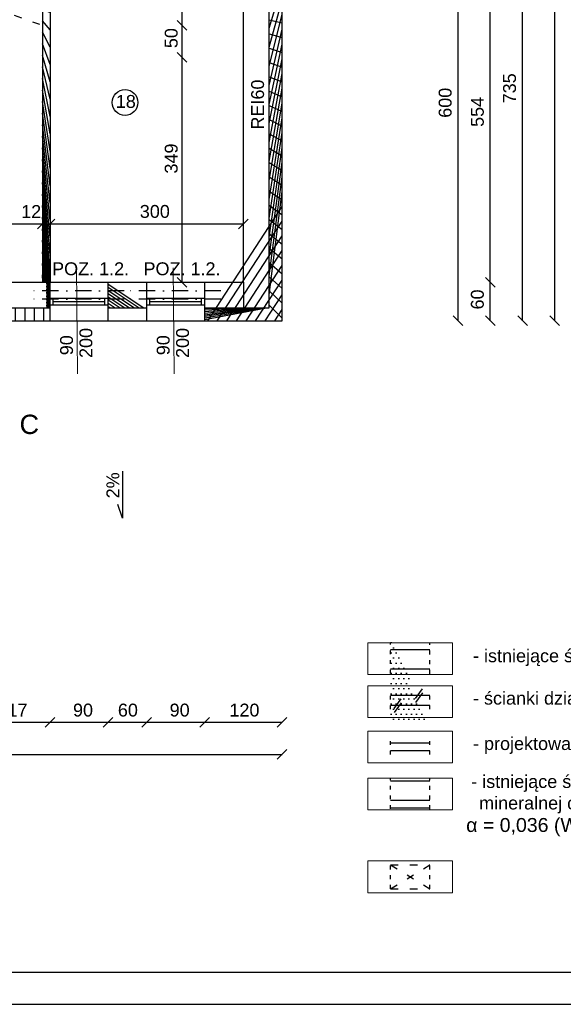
# Model space of a CAD drawing. Header units: millimetres. Extents: x 6528 to 149658, y 3342 to 12852.
# Tile 62 of 122: x 70802 to 71646, y 5984 to 7513. Entities that reach past the tile are written whole.
import ezdxf

# ---------------------------------------------------------------- set-up
doc = ezdxf.new("R2010")
doc.units = ezdxf.units.MM
doc.linetypes.add('ACAD_ISO03W100', pattern=[30, 12, -18])
doc.linetypes.add('DASHDOTX2', pattern=[50.8, 25.4, -12.7, 0, -12.7])
doc.layers.add('OZNACZENIA opisy', color=18, linetype='Continuous', lineweight=0)
doc.styles.get("Standard").update_dxf_attribs({"font": 'arial.ttf'})
doc.dimstyles.new('ISO-25', dxfattribs={"dimtxt": 2.5, "dimasz": 2.5, "dimexe": 1.25, "dimexo": 0.625, "dimtad": 1, "dimtxsty": 'Standard', "dimcen": 2.5, "dimadec": 0, "dimazin": 0, "dimtfac": 1, "dimtmove": 0, "dimatfit": 3, "dimfxl": 1, "dimarcsym": 0})
pattern_1 = [(45, (-1177794257.981769, -935731374.6151185), (-11.22532015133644, 11.22532015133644), []), (135, (-1177794257.981769, -935731374.6151185), (-11.22532015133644, -11.22532015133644), [])]

# ---------------------------------------------------------------- blocks, each defined once
blk = doc.blocks.new('_Oblique')
at = {"color": 0, "linetype": 'ByBlock', "lineweight": -2}
blk.add_line((-0.5, -0.5), (0.5, 0.5), dxfattribs=at)
blk = doc.blocks.new('*D2207')
at = {"color": 0, "lineweight": -2, "transparency": 16777216}
blk.add_line((69325.06000464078, 6372.43297327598), (71209.06000440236, 6372.43297327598), dxfattribs=at)
at = {"layer": 'Defpoints', "color": 0, "transparency": 16777216}
for p in [(69325.06000464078, 7045.67060507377), (71209.06000440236, 7045.67060507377), (71209.06000440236, 6372.43297327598)]:
    blk.add_point(p, dxfattribs=at)
at = {"color": 0, "lineweight": -2, "transparency": 16777216, "xscale": 15, "yscale": 15, "zscale": 15, "rotation": 180}
blk.add_blockref('_Oblique', (69325.06000464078, 6372.43297327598), dxfattribs=at)
at = {"color": 0, "lineweight": -2, "transparency": 16777216, "xscale": 15, "yscale": 15, "zscale": 15}
blk.add_blockref('_Oblique', (71209.06000440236, 6372.43297327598), dxfattribs=at)
at = {"color": 0, "transparency": 16777216, "insert": (70279.28217189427, 6391.106766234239), "char_height": 20, "attachment_point": 5}
blk.add_mtext('1884', dxfattribs=at)
blk = doc.blocks.new('*D2234')
at = {"color": 0, "lineweight": -2, "transparency": 16777216}
blk.add_line((71532.2925047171, 7105.670604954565), (71532.2925047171, 7659.67060733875), dxfattribs=at)
at = {"layer": 'Defpoints', "color": 0, "transparency": 16777216}
for p in [(71149.06000440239, 7659.67060733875), (71532.2925047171, 7659.67060733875), (71149.06001274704, 7105.670604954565)]:
    blk.add_point(p, dxfattribs=at)
at = {"color": 0, "lineweight": -2, "transparency": 16777216, "xscale": 15, "yscale": 15, "zscale": 15}
for p, rotation in [((71532.2925047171, 7659.67060733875), 90), ((71532.2925047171, 7105.670604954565), 270)]:
    blk.add_blockref('_Oblique', p, dxfattribs=dict(at, rotation=rotation))
at = {"color": 0, "transparency": 16777216, "insert": (71512.30248921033, 7370.033524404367), "char_height": 20, "attachment_point": 5, "rotation": 90}
blk.add_mtext('554', dxfattribs=at)
blk = doc.blocks.new('*D2235')
at = {"color": 0, "lineweight": -2, "transparency": 16777216}
blk.add_line((71532.29250662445, 7045.670604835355), (71532.29250662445, 7105.67060733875), dxfattribs=at)
at = {"layer": 'Defpoints', "color": 0, "transparency": 16777216}
for p in [(71149.06001370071, 7105.67060733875), (71532.29250662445, 7105.67060733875), (71209.06000440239, 7045.670604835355)]:
    blk.add_point(p, dxfattribs=at)
at = {"color": 0, "lineweight": -2, "transparency": 16777216, "xscale": 15, "yscale": 15, "zscale": 15}
for p, rotation in [((71532.29250662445, 7105.67060733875), 90), ((71532.29250662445, 7045.670604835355), 270)]:
    blk.add_blockref('_Oblique', p, dxfattribs=dict(at, rotation=rotation))
at = {"color": 0, "transparency": 16777216, "insert": (71512.30249111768, 7078.83874000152), "char_height": 20, "attachment_point": 5, "rotation": 90}
blk.add_mtext('60', dxfattribs=at)
blk = doc.blocks.new('*D2236')
at = {"color": 0, "lineweight": -2, "transparency": 16777216}
blk.add_line((71582.2924970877, 7045.670604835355), (71582.2924970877, 7780.670604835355), dxfattribs=at)
at = {"layer": 'Defpoints', "color": 0, "transparency": 16777216}
for p in [(71224.06000392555, 7780.670604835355), (71582.2924970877, 7780.670604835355), (71358.88099830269, 7045.670604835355)]:
    blk.add_point(p, dxfattribs=at)
at = {"color": 0, "lineweight": -2, "transparency": 16777216, "xscale": 15, "yscale": 15, "zscale": 15}
for p, rotation in [((71582.2924970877, 7780.670604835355), 90), ((71582.2924970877, 7045.670604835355), 270)]:
    blk.add_blockref('_Oblique', p, dxfattribs=dict(at, rotation=rotation))
at = {"color": 0, "transparency": 16777216, "insert": (71562.30248682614, 7406.663269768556), "char_height": 20, "attachment_point": 5, "rotation": 90}
blk.add_mtext('735', dxfattribs=at)
blk = doc.blocks.new('*D2342')
at = {"color": 0, "lineweight": -2, "transparency": 16777216}
blk.add_line((71053.83488981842, 7504.670604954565), (71053.83488981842, 7659.670601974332), dxfattribs=at)
at = {"layer": 'Defpoints', "color": 0, "transparency": 16777216}
for p in [(70966.0600046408, 7659.670601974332), (71053.83488981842, 7659.670601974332), (70837.0600046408, 7504.670604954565)]:
    blk.add_point(p, dxfattribs=at)
at = {"color": 0, "lineweight": -2, "transparency": 16777216, "xscale": 15, "yscale": 15, "zscale": 15}
for p, rotation in [((71053.83488981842, 7659.670601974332), 90), ((71053.83488981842, 7504.670604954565), 270)]:
    blk.add_blockref('_Oblique', p, dxfattribs=dict(at, rotation=rotation))
at = {"color": 0, "transparency": 16777216, "insert": (71037.13906972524, 7590.049369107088), "char_height": 20, "attachment_point": 5, "rotation": 90}
blk.add_mtext('155', dxfattribs=at)
blk = doc.blocks.new('*D2343')
at = {"color": 0, "lineweight": -2, "transparency": 16777216}
blk.add_line((71053.8348922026, 7454.670604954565), (71053.8348922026, 7504.670604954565), dxfattribs=at)
at = {"layer": 'Defpoints', "color": 0, "transparency": 16777216}
for p in [(70837.0600046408, 7504.670604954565), (71053.8348922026, 7504.670604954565), (70837.0600046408, 7454.670604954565)]:
    blk.add_point(p, dxfattribs=at)
at = {"color": 0, "lineweight": -2, "transparency": 16777216, "xscale": 15, "yscale": 15, "zscale": 15}
for p, rotation in [((71053.8348922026, 7504.670604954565), 90), ((71053.8348922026, 7454.670604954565), 270)]:
    blk.add_blockref('_Oblique', p, dxfattribs=dict(at, rotation=rotation))
at = {"color": 0, "transparency": 16777216, "insert": (71037.13906972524, 7484.58517778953), "char_height": 20, "attachment_point": 5, "rotation": 90}
blk.add_mtext('50', dxfattribs=at)
blk = doc.blocks.new('*D2344')
at = {"color": 0, "lineweight": -2, "transparency": 16777216}
blk.add_line((71053.83489410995, 7105.670604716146), (71053.83489410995, 7454.670604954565), dxfattribs=at)
at = {"layer": 'Defpoints', "color": 0, "transparency": 16777216}
for p in [(70837.0600046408, 7454.670604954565), (71053.83489410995, 7454.670604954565), (70837.0600046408, 7105.670604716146)]:
    blk.add_point(p, dxfattribs=at)
at = {"color": 0, "lineweight": -2, "transparency": 16777216, "xscale": 15, "yscale": 15, "zscale": 15}
for p, rotation in [((71053.83489410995, 7454.670604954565), 90), ((71053.83489410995, 7105.670604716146), 270)]:
    blk.add_blockref('_Oblique', p, dxfattribs=dict(at, rotation=rotation))
at = {"color": 0, "transparency": 16777216, "insert": (71037.13906972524, 7297.62956095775), "char_height": 20, "attachment_point": 5, "rotation": 90}
blk.add_mtext('349', dxfattribs=at)
blk = doc.blocks.new('*D2387')
at = {"color": 0, "lineweight": -2, "transparency": 16777216}
blk.add_line((70469.06001417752, 7196.245448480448), (70837.06000464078, 7196.245448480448), dxfattribs=at)
at = {"layer": 'Defpoints', "color": 0, "transparency": 16777216}
for p in [(70469.06001417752, 7285.670606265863), (70837.06000464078, 7285.670604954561), (70837.06000464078, 7196.245448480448)]:
    blk.add_point(p, dxfattribs=at)
at = {"color": 0, "lineweight": -2, "transparency": 16777216, "xscale": 15, "yscale": 15, "zscale": 15, "rotation": 180}
blk.add_blockref('_Oblique', (70469.06001417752, 7196.245448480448), dxfattribs=at)
at = {"color": 0, "lineweight": -2, "transparency": 16777216, "xscale": 15, "yscale": 15, "zscale": 15}
blk.add_blockref('_Oblique', (70837.06000464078, 7196.245448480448), dxfattribs=at)
at = {"color": 0, "transparency": 16777216, "insert": (70620.25186245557, 7215.389231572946), "char_height": 20, "attachment_point": 5}
blk.add_mtext('368', dxfattribs=at)
blk = doc.blocks.new('*D2388')
at = {"color": 0, "lineweight": -2, "transparency": 16777216}
blk.add_line((70837.06000607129, 7196.245449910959), (70849.06000464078, 7196.245449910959), dxfattribs=at)
at = {"layer": 'Defpoints', "color": 0, "transparency": 16777216}
for p in [(70849.06000464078, 7322.670604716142), (70837.06000607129, 7285.670607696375), (70849.06000464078, 7196.245449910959)]:
    blk.add_point(p, dxfattribs=at)
at = {"color": 0, "lineweight": -2, "transparency": 16777216, "xscale": 15, "yscale": 15, "zscale": 15, "rotation": 180}
blk.add_blockref('_Oblique', (70837.06000607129, 7196.245449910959), dxfattribs=at)
at = {"color": 0, "lineweight": -2, "transparency": 16777216, "xscale": 15, "yscale": 15, "zscale": 15}
blk.add_blockref('_Oblique', (70849.06000464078, 7196.245449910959), dxfattribs=at)
at = {"color": 0, "transparency": 16777216, "insert": (70819.68114464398, 7215.389233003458), "char_height": 20, "attachment_point": 5}
blk.add_mtext('12', dxfattribs=at)
blk = doc.blocks.new('*D2389')
at = {"color": 0, "lineweight": -2, "transparency": 16777216}
blk.add_line((70849.06000607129, 7196.24545134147), (71149.06000440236, 7196.24545134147), dxfattribs=at)
at = {"layer": 'Defpoints', "color": 0, "transparency": 16777216}
for p in [(71149.06000440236, 7322.670606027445), (70849.06000607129, 7285.670609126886), (71149.06000440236, 7196.24545134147)]:
    blk.add_point(p, dxfattribs=at)
at = {"color": 0, "lineweight": -2, "transparency": 16777216, "xscale": 15, "yscale": 15, "zscale": 15, "rotation": 180}
blk.add_blockref('_Oblique', (70849.06000607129, 7196.24545134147), dxfattribs=at)
at = {"color": 0, "lineweight": -2, "transparency": 16777216, "xscale": 15, "yscale": 15, "zscale": 15}
blk.add_blockref('_Oblique', (71149.06000440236, 7196.24545134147), dxfattribs=at)
at = {"color": 0, "transparency": 16777216, "insert": (71011.5889412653, 7215.389234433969), "char_height": 20, "attachment_point": 5}
blk.add_mtext('300', dxfattribs=at)
blk = doc.blocks.new('*D2402')
at = {"color": 0, "lineweight": -2, "transparency": 16777216}
blk.add_line((70732.06000464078, 6422.43297327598), (70849.06000464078, 6422.43297327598), dxfattribs=at)
at = {"layer": 'Defpoints', "color": 0, "transparency": 16777216}
for p in [(70732.06000464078, 7045.670604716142), (70849.06000464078, 7045.670607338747), (70849.06000464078, 6422.43297327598)]:
    blk.add_point(p, dxfattribs=at)
at = {"color": 0, "lineweight": -2, "transparency": 16777216, "xscale": 15, "yscale": 15, "zscale": 15, "rotation": 180}
blk.add_blockref('_Oblique', (70732.06000464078, 6422.43297327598), dxfattribs=at)
at = {"color": 0, "lineweight": -2, "transparency": 16777216, "xscale": 15, "yscale": 15, "zscale": 15}
blk.add_blockref('_Oblique', (70849.06000464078, 6422.43297327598), dxfattribs=at)
at = {"color": 0, "transparency": 16777216, "insert": (70790.56956355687, 6441.106766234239), "char_height": 20, "attachment_point": 5}
blk.add_mtext('117', dxfattribs=at)
blk = doc.blocks.new('*D2403')
at = {"color": 0, "lineweight": -2, "transparency": 16777216}
blk.add_line((70849.06000464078, 6422.43297327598), (70939.06000416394, 6422.43297327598), dxfattribs=at)
at = {"layer": 'Defpoints', "color": 0, "transparency": 16777216}
for p in [(70849.06000464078, 7045.670607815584), (70939.06000416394, 7045.670604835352), (70939.06000416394, 6422.43297327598)]:
    blk.add_point(p, dxfattribs=at)
at = {"color": 0, "lineweight": -2, "transparency": 16777216, "xscale": 15, "yscale": 15, "zscale": 15, "rotation": 180}
blk.add_blockref('_Oblique', (70849.06000464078, 6422.43297327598), dxfattribs=at)
at = {"color": 0, "lineweight": -2, "transparency": 16777216, "xscale": 15, "yscale": 15, "zscale": 15}
blk.add_blockref('_Oblique', (70939.06000416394, 6422.43297327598), dxfattribs=at)
at = {"color": 0, "transparency": 16777216, "insert": (70900.13139431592, 6441.106766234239), "char_height": 20, "attachment_point": 5}
blk.add_mtext('90', dxfattribs=at)
blk = doc.blocks.new('*D2404')
at = {"color": 0, "lineweight": -2, "transparency": 16777216}
blk.add_line((70939.06000416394, 6422.43297327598), (70999.0600048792, 6422.43297327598), dxfattribs=at)
at = {"layer": 'Defpoints', "color": 0, "transparency": 16777216}
for p in [(70939.06000416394, 7045.670604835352), (70999.0600048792, 7045.670604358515), (70999.0600048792, 6422.43297327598)]:
    blk.add_point(p, dxfattribs=at)
at = {"color": 0, "lineweight": -2, "transparency": 16777216, "xscale": 15, "yscale": 15, "zscale": 15, "rotation": 180}
blk.add_blockref('_Oblique', (70939.06000416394, 6422.43297327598), dxfattribs=at)
at = {"color": 0, "lineweight": -2, "transparency": 16777216, "xscale": 15, "yscale": 15, "zscale": 15}
blk.add_blockref('_Oblique', (70999.0600048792, 6422.43297327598), dxfattribs=at)
at = {"color": 0, "transparency": 16777216, "insert": (70969.79127113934, 6441.106766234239), "char_height": 20, "attachment_point": 5}
blk.add_mtext('60', dxfattribs=at)
blk = doc.blocks.new('*D2405')
at = {"color": 0, "lineweight": -2, "transparency": 16777216}
blk.add_line((70999.0600048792, 6422.43297327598), (71089.06000464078, 6422.43297327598), dxfattribs=at)
at = {"layer": 'Defpoints', "color": 0, "transparency": 16777216}
for p in [(70999.0600048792, 7045.670604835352), (71089.06000464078, 7045.67060507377), (71089.06000464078, 6422.43297327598)]:
    blk.add_point(p, dxfattribs=at)
at = {"color": 0, "lineweight": -2, "transparency": 16777216, "xscale": 15, "yscale": 15, "zscale": 15, "rotation": 180}
blk.add_blockref('_Oblique', (70999.0600048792, 6422.43297327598), dxfattribs=at)
at = {"color": 0, "lineweight": -2, "transparency": 16777216, "xscale": 15, "yscale": 15, "zscale": 15}
blk.add_blockref('_Oblique', (71089.06000464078, 6422.43297327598), dxfattribs=at)
at = {"color": 0, "transparency": 16777216, "insert": (71050.13139455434, 6441.106766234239), "char_height": 20, "attachment_point": 5}
blk.add_mtext('90', dxfattribs=at)
blk = doc.blocks.new('*D2406')
at = {"color": 0, "lineweight": -2, "transparency": 16777216}
blk.add_line((71089.06000464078, 6422.43297327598), (71209.06000440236, 6422.43297327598), dxfattribs=at)
at = {"layer": 'Defpoints', "color": 0, "transparency": 16777216}
for p in [(71089.06000464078, 7045.67060507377), (71209.06000440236, 7045.670604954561), (71209.06000440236, 6422.43297327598)]:
    blk.add_point(p, dxfattribs=at)
at = {"color": 0, "lineweight": -2, "transparency": 16777216, "xscale": 15, "yscale": 15, "zscale": 15, "rotation": 180}
blk.add_blockref('_Oblique', (71089.06000464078, 6422.43297327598), dxfattribs=at)
at = {"color": 0, "lineweight": -2, "transparency": 16777216, "xscale": 15, "yscale": 15, "zscale": 15}
blk.add_blockref('_Oblique', (71209.06000440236, 6422.43297327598), dxfattribs=at)
at = {"color": 0, "transparency": 16777216, "insert": (71150.70154373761, 6441.106766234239), "char_height": 20, "attachment_point": 5}
blk.add_mtext('120', dxfattribs=at)
blk = doc.blocks.new('*D2407')
at = {"color": 0, "lineweight": -2, "transparency": 16777216}
blk.add_line((71632.2924970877, 7045.670604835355), (71632.2924970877, 8605.670604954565), dxfattribs=at)
at = {"layer": 'Defpoints', "color": 0, "transparency": 16777216}
for p in [(71199.06000487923, 8605.670604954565), (71632.2924970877, 8605.670604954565), (71358.88099830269, 7045.670604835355)]:
    blk.add_point(p, dxfattribs=at)
at = {"color": 0, "lineweight": -2, "transparency": 16777216, "xscale": 15, "yscale": 15, "zscale": 15}
for p, rotation in [((71632.2924970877, 8605.670604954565), 90), ((71632.2924970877, 7045.670604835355), 270)]:
    blk.add_blockref('_Oblique', p, dxfattribs=dict(at, rotation=rotation))
at = {"color": 0, "transparency": 16777216, "insert": (71612.30248682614, 7822.174216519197), "char_height": 20, "attachment_point": 5, "rotation": 90}
blk.add_mtext('1560', dxfattribs=at)
blk = doc.blocks.new('*D2535')
at = {"color": 0, "lineweight": -2, "transparency": 16777216}
blk.add_line((71482.29250614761, 7045.670604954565), (71482.29250614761, 7649.670604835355), dxfattribs=at)
at = {"layer": 'Defpoints', "color": 0, "transparency": 16777216}
for p in [(71224.06000392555, 7649.670604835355), (71482.29250614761, 7649.670604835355), (71358.88099830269, 7045.670604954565)]:
    blk.add_point(p, dxfattribs=at)
at = {"color": 0, "lineweight": -2, "transparency": 16777216, "xscale": 15, "yscale": 15, "zscale": 15}
for p, rotation in [((71482.29250614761, 7649.670604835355), 90), ((71482.29250614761, 7045.670604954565), 270)]:
    blk.add_blockref('_Oblique', p, dxfattribs=dict(at, rotation=rotation))
at = {"color": 0, "transparency": 16777216, "insert": (71462.30248921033, 7384.212327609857), "char_height": 20, "attachment_point": 5, "rotation": 90}
blk.add_mtext('600', dxfattribs=at)

msp = doc.modelspace()

# ---------------------------------------------------------------- hatches: boundary and pattern name
h = msp.add_hatch()
h.set_pattern_fill('ANSI37', color=256, scale=5)
h.set_pattern_definition(pattern_1)
h.paths.add_polyline_path([(69525.06000440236, 8605.670604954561), (69360.06000440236, 8605.670604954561), (69360.06000440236, 8668.670604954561), (69340.06000440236, 8668.670604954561), (69340.06000440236, 8585.670604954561), (69345.06000440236, 8585.670604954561), (69525.06000440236, 8585.67060507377)])
h.paths.add_polyline_path([(71199.06000440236, 8605.670604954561), (71013.06000440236, 8605.670604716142), (71013.06000440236, 8585.670604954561), (71179.06000440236, 8585.670604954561), (71189.06000440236, 8002.670604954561), (71189.06000440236, 7997.670604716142), (71189.06000440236, 7870.670604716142), (71209.06000440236, 7870.670604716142), (71209.06000440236, 7870.670604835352), (71209.06000440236, 8002.670604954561)])
h.paths.add_polyline_path([(71209.06000440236, 7784.670604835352), (71209.06000392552, 7780.670604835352), (71189.06000440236, 7780.670604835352), (71189.06000440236, 7065.670604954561), (71149.06000440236, 7065.670604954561), (71089.06000464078, 7065.67060507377), (71089.06000464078, 7045.670604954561), (71209.06000440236, 7045.670604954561)])
h = msp.add_hatch()
h.set_pattern_fill('ANSI31', color=256, scale=5)
h.set_pattern_definition([(45, (-1177794277.981769, -935731374.6151185), (-11.22532015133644, 11.22532015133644), [])])
h.paths.add_polyline_path([(70849.06000464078, 7539.670604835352), (70837.06000464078, 7539.670604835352), (70837.06000464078, 7105.670604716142), (70849.06000464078, 7105.670604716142)])
h.paths.add_polyline_path([(70469.06001274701, 7297.670604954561), (70372.06001274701, 7297.670604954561), (70372.06001274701, 7285.670604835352), (70397.06001250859, 7285.670604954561), (70397.06001274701, 7105.670604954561), (70409.06001274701, 7105.670604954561), (70409.06001274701, 7285.670604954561), (70469.06001274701, 7285.670604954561)])
h = msp.add_hatch()
h.set_pattern_fill('ANSI37', color=256, scale=5)
h.set_pattern_definition(pattern_1)
h.paths.add_polyline_path([(69345.06000440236, 7270.670604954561), (69340.06000440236, 7270.670604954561), (69300.06000440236, 7270.670604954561), (69238.06000440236, 7270.670604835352), (69238.06000440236, 7250.670604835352), (69325.06000464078, 7250.670604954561), (69325.06000440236, 7045.67060507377), (69445.06000464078, 7045.67060507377), (69445.06000464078, 7065.670604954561), (69385.06000464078, 7065.670604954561), (69345.06000440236, 7065.670604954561)])
h.paths.add_polyline_path([(69595.06000464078, 7065.670604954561), (69535.06000464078, 7065.670604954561), (69535.06000464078, 7045.67060507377), (69595.06000464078, 7045.67060507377)])
h.paths.add_polyline_path([(69802.06000464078, 7065.670604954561), (69685.06000464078, 7065.670604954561), (69685.06000464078, 7045.67060507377), (69685.0600048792, 7045.67060507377), (69802.06000464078, 7045.67060519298)])
h.paths.add_polyline_path([(69952.06000464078, 7065.670604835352), (69892.06000464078, 7065.670604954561), (69892.06000464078, 7045.67060507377), (69952.06000464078, 7045.670604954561)])
h.paths.add_polyline_path([(70162.06000464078, 7065.670604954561), (70042.06000464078, 7065.670604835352), (70042.06000464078, 7045.670604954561), (70162.06000464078, 7045.67060507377)])
h.paths.add_polyline_path([(70492.06000464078, 7065.670604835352), (70372.06000464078, 7065.670604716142), (70372.06000464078, 7045.670604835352), (70492.06000464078, 7045.670604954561)])
h.paths.add_polyline_path([(70849.06000464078, 7065.670604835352), (70732.06000464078, 7065.670604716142), (70732.06000464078, 7045.670607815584), (70732.06003921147, 7045.670607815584), (70849.06000464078, 7045.670604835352)])
h = msp.add_hatch()
h.set_pattern_fill('ANSI31', color=256, scale=5)
h.set_pattern_definition([(45, (-1177796886.520526, -935731374.6151185), (-11.22532015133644, 11.22532015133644), [])])
h.paths.add_polyline_path([(71149.06001274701, 7105.670604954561), (71089.06000464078, 7105.670604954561), (71089.06000464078, 7065.67060507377), (71149.06001274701, 7065.670604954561)])
h.paths.add_polyline_path([(70999.06000464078, 7105.670604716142), (70939.06000464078, 7105.670604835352), (70939.06000464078, 7065.670604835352), (70999.06000464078, 7065.670604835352)])
h.paths.add_polyline_path([(70849.06000464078, 7105.670604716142), (70844.06001274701, 7105.670604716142), (70844.06001274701, 7065.670604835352), (70849.06000464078, 7065.670604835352)])
h = msp.add_hatch()
h.set_pattern_fill('DOTS', color=256, scale=5)
h.set_pattern_definition([(0, (-1177792959.402474, -935731049.4765675), (3.96875, 7.9375), [0, -7.9375])])
h.paths.add_polyline_path([(71438.63397686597, 6449.033394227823), (71438.63397686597, 6464.549225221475), (71377.3806087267, 6464.549225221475), (71377.3806087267, 6449.033394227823)])
h = msp.add_hatch()
h.set_pattern_fill('ANSI31', color=256, scale=5)
h.set_pattern_definition([(45, (-1177792959.402474, -935731376.2180853), (-11.22532015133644, 11.22532015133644), [])])
h.paths.add_polyline_path([(71438.63397686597, 6378.557353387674), (71438.63397686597, 6390.557353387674), (71377.3806087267, 6390.557353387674), (71377.3806087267, 6378.557353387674)])
h = msp.add_hatch()
h.set_pattern_fill('ANSI37', color=256, scale=5)
h.set_pattern_definition([(45, (-1177792959.402474, -935731376.2180853), (-11.22532015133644, 11.22532015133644), []), (135, (-1177792959.402474, -935731376.2180853), (-11.22532015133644, -11.22532015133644), [])])
h.paths.add_polyline_path([(71438.63397686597, 6289.568557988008), (71438.63397686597, 6301.568557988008), (71377.3806087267, 6301.568557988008), (71377.3806087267, 6289.568557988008)])

# ---------------------------------------------------------------- linework, layer by layer
at = {"lineweight": 30}
for p, q in [((71189.06000440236, 7065.670604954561), (71189.06000583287, 7780.670604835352)), ((71209.06000440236, 7045.670604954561), (71209.06000392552, 7780.670604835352)), ((71149.06000440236, 7105.670604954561), (71149.06000440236, 7659.67060507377)), ((70837.06000464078, 7539.670604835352), (70837.06000464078, 7105.670604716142)), ((70849.06000464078, 7539.670604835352), (70849.06000464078, 7105.670604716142)), ((70732.06000464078, 7105.670604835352), (70849.06000464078, 7105.670604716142)), ((70844.06001274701, 7105.670604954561), (70844.06001274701, 7065.670604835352)), ((70849.06000464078, 7045.67060507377), (70849.06000464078, 7105.670604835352)), ((70939.06000464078, 7105.670604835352), (70999.06000464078, 7105.670604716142)), ((70939.06000464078, 7045.67060507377), (70939.06000464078, 7105.670604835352)), ((70999.06000464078, 7045.67060507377), (70999.06000464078, 7105.670604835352)), ((71089.06000464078, 7105.670604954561), (71149.06000440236, 7105.670604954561)), ((71089.06000464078, 7045.67060507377), (71089.06000464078, 7105.670604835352)), ((71149.06001274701, 7105.670604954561), (71149.06001274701, 7065.670604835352)), ((70732.06000464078, 7065.670604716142), (70849.06000464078, 7065.670604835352)), ((70939.06000464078, 7065.670604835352), (70999.06000464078, 7065.670604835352)), ((71089.06000464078, 7065.67060507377), (71149.06000440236, 7065.670604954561)), ((71149.06000440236, 7065.670604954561), (71189.06000440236, 7065.670604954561)), ((70732.06000464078, 7045.670604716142), (70849.06000464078, 7045.670604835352)), ((70939.0600048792, 7045.670604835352), (70999.0600048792, 7045.670604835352)), ((71089.06000464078, 7045.670604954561), (71209.06000440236, 7045.670604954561)), ((71377.3806087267, 6535.435068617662), (71438.63397686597, 6535.435068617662)), ((71377.3806087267, 6505.435068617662), (71438.63397686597, 6505.435068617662)), ((71377.3806087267, 6464.549225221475), (71438.63397686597, 6464.549225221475)), ((71377.3806087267, 6449.033394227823), (71438.63397686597, 6449.033394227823)), ((71377.3806087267, 6390.557353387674), (71438.63397686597, 6390.557353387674)), ((71377.3806087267, 6378.557353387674), (71438.63397686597, 6378.557353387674)), ((71377.3806087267, 6331.568557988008), (71438.63397686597, 6331.568557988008)), ((71377.3806087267, 6301.568557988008), (71438.63397686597, 6301.568557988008)), ((71377.3806087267, 6289.568557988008), (71438.63397686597, 6289.568557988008))]:
    msp.add_line(p, q, dxfattribs=at)
at = {"linetype": 'ACAD_ISO03W100'}
for p, q in [((70397.06000464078, 7659.670604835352), (70837.06000464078, 7504.670604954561)), ((71377.3806087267, 6200.943284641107), (71438.63397686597, 6200.707427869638)), ((71377.3806087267, 6200.943284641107), (71438.61415808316, 6163.8912662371)), ((71377.3806087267, 6163.655485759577), (71438.63397686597, 6200.707427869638)), ((71377.3806087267, 6163.655485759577), (71438.63397686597, 6163.891342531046))]:
    msp.add_line(p, q, dxfattribs=at)
for p, q in [((71149.06000440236, 7105.670604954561), (71149.06000440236, 7659.670604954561)), ((70837.06000464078, 7504.670604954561), (70837.06000464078, 7454.670604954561)), ((70849.06000464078, 7105.670607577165), (70939.06000464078, 7105.670607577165)), ((70999.0600048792, 7105.670604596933), (71089.0600048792, 7105.670604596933)), ((70849.06000464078, 7080.670607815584), (70939.06000464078, 7080.670607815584)), ((70854.06000464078, 7070.670607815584), (70854.06000464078, 7080.670607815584)), ((70934.06000464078, 7070.670607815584), (70934.06000464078, 7080.670607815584)), ((70999.0600048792, 7080.670604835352), (71089.0600048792, 7080.670604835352)), ((71004.0600048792, 7070.670604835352), (71004.0600048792, 7080.670604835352)), ((71084.0600048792, 7070.670604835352), (71084.0600048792, 7080.670604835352)), ((70849.06000464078, 7070.670607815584), (70939.06000464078, 7070.670607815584)), ((70849.06000464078, 7070.670607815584), (70854.06000464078, 7070.670607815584)), ((70854.06000464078, 7075.670607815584), (70934.06000464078, 7075.670607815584)), ((70999.0600048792, 7070.670604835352), (71089.0600048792, 7070.670604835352)), ((70999.0600048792, 7070.670604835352), (71004.0600048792, 7070.670604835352)), ((71004.0600048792, 7075.670604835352), (71084.0600048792, 7075.670604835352)), ((70849.06000464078, 7045.670607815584), (70939.06000464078, 7045.670607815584)), ((70999.0600048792, 7045.670604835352), (71089.0600048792, 7045.670604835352)), ((70961.21599786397, 6812.073442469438), (70961.21599786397, 6739.028802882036)), ((70961.21599786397, 6739.028802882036), (70953.98218195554, 6760.324609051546)), ((66866.71424381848, 6034.37950218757), (73406.71424381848, 6034.37950218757)), ((66816.71424381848, 5984.37950218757), (73456.71424381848, 5984.37950218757))]:
    msp.add_line(p, q)
at = {"lineweight": 20}
for p, q in [((70890.17861025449, 7128.066564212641), (70891.58286349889, 6963.274651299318)), ((71040.1786104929, 7128.066561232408), (71041.5828637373, 6963.274648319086))]:
    msp.add_line(p, q, dxfattribs=at)
at = {"color": 1, "linetype": 'DASHDOTX2', "lineweight": 30}
for p, q in [((70964.06000464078, 7092.061866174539), (70823.06001274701, 7092.061866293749)), ((70964.06000464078, 7079.279343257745), (70823.06001274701, 7079.279343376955)), ((71114.06000464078, 7092.061866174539), (70973.06001274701, 7092.061866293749)), ((71114.06000464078, 7079.279343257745), (70973.06001274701, 7079.279343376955))]:
    msp.add_line(p, q, dxfattribs=at)
at = {"linetype": 'ACAD_ISO03W100', "ltscale": 0.5}
for p, q in [((71377.3806087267, 6497.846522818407), (71377.3806087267, 6544.72196365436)), ((71438.63397686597, 6497.587371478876), (71438.63397686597, 6544.48610688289)), ((71377.3806087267, 6442.495161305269), (71377.3806087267, 6469.863464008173)), ((71438.63397686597, 6442.495161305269), (71438.63397686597, 6469.863464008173)), ((71377.3806087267, 6372.01912046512), (71377.3806087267, 6399.387423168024)), ((71438.63397686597, 6372.01912046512), (71438.63397686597, 6399.387423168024)), ((71377.3806087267, 6287.663746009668), (71377.3806087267, 6334.539186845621)), ((71438.63397686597, 6287.404594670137), (71438.63397686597, 6334.303330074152)), ((71377.36269586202, 6163.655416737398), (71377.3616048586, 6200.943357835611)), ((71438.61415808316, 6163.8912662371), (71438.63397686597, 6200.707427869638))]:
    msp.add_line(p, q, dxfattribs=at)
at = {"color": 1}
for p, q in [((71416.01388208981, 6459.311057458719), (71426.88142626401, 6474.459395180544)), ((71416.55070059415, 6453.052299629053), (71427.41824476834, 6468.200637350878)), ((71383.3070701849, 6443.678266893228), (71394.1746143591, 6458.826604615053)), ((71383.84388868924, 6437.419509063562), (71394.71143286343, 6452.567846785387))]:
    msp.add_line(p, q, dxfattribs=at)
msp.add_circle((70965.34116141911, 7384.667479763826), 20)
at = {"layer": 'OZNACZENIA opisy', "color": 0}
for points in [[(71342.26624744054, 6545.779738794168), (71473.79749362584, 6545.779738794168), (71473.79749362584, 6496.505451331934), (71342.26624744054, 6496.505451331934)], [(71342.26624744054, 6478.86357022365), (71473.79749362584, 6478.86357022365), (71473.79749362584, 6429.589282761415), (71342.26624744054, 6429.589282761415)], [(71342.26624744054, 6408.387529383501), (71473.79749362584, 6408.387529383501), (71473.79749362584, 6359.113241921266), (71342.26624744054, 6359.113241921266)], [(71342.26624744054, 6335.59696198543), (71473.79749362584, 6335.59696198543), (71473.79749362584, 6286.322674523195), (71342.26624744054, 6286.322674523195)], [(71342.26624744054, 6206.936528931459), (71473.79749362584, 6206.936528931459), (71473.79749362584, 6157.662241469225), (71342.26624744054, 6157.662241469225)]]:
    msp.add_lwpolyline(points, close=True, dxfattribs=at)

# ---------------------------------------------------------------- texts
for s, width, insert, char_height, attachment_point in [('\\pi37.22769;Wyłaz ze schodami \\P\\pi39.8;składanymi o wym. \\P\\pi84.42551;75x130 cm \\P\\pi20.68881;o odporności ogniowej \\P\\pi107.67448;REI 60', 289.0433739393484, (70417.06062309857, 7647.96928561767), 18, 1), ('18', 68.36028754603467, (70950.99199907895, 7396.291373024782), 20, 1), ('C', 68.36028754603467, (70831.89627306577, 6899.930551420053), 30, 3), (' - istniejące ściany o grubości 40 cm, 27 cm i 12 cm', 829.7264655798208, (71497.71307461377, 6535.581800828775), 20, 1), (' - ścianki działowe i otwory w ścianach do wyburzenia', 829.7264655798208, (71497.71307461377, 6469.715522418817), 20, 1), (' - projektowane ścianki działowe oraz projektowane zamurownia', 829.7264655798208, (71497.71307461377, 6399.239481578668), 20, 1), ('\\pi-20,l20; - istniejące ściany zewnętrzne + projektowane ocieplenie z wełny mineralnej o grubości 20 cm o współczynniku ^J{\\H1.08333x;α = 0,036 (W/mxk)}', 829.7264655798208, (71494.89663045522, 6340.305848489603), 20, 1), ('\\pi137.23041;PROJEKTOWANE WEJŚCIE', 600.8919314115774, (69958.34400980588, 6269.214435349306), 18, 1)]:
    msp.add_mtext_dynamic_manual_height_columns(s, width=width, gutter_width=12.5, heights=[0], dxfattribs=dict(insert=insert, char_height=char_height, attachment_point=attachment_point))
at = {"color": 1, "insert": (71161.09401695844, 7342.619510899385), "char_height": 20, "attachment_point": 1, "rotation": 89.99999999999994}
msp.add_mtext_dynamic_manual_height_columns('REI60', width=37.211574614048, gutter_width=12.5, heights=[0], dxfattribs=at)
at = {"color": 140, "char_height": 20, "attachment_point": 1}
for insert in [(70852.16666667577, 7136.486627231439), (70994.01594202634, 7136.486627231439)]:
    msp.add_mtext_dynamic_manual_height_columns('POZ. 1.2.', width=221.7822774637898, gutter_width=12.5, heights=[0], dxfattribs=dict(at, insert=insert))
at = {"lineweight": 20, "char_height": 20, "attachment_point": 1, "rotation": 89.99999999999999}
for s, width, insert in [('\\pt0;90', 37.211574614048, (70864.58003084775, 6992.242185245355)), ('200', 37.211574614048, (70894.58949248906, 6987.987115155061)), ('\\pt0;90', 37.211574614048, (71014.58003108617, 6992.242182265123)), ('200', 37.211574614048, (71044.58949272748, 6987.987112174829)), ('\\pt0,20;2%', 98.90418893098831, (70936.45961897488, 6770.015773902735))]:
    msp.add_mtext_dynamic_manual_height_columns(s, width=width, gutter_width=12.5, heights=[0], dxfattribs=dict(at, insert=insert))

# ---------------------------------------------------------------- dimensions: what is measured, and where the dimension line sits
for base, p1, p2, picture, middle in [((71632.2924970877, 8605.670604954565), (71358.88099830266, 7045.670604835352), (71199.0600048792, 8605.670604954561), '*D2407', (71612.30248682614, 7822.174216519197)), ((71582.2924970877, 7780.670604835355), (71358.88099830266, 7045.670604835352), (71224.06000392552, 7780.670604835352), '*D2236', (71562.30248682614, 7406.663269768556)), ((71053.83488981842, 7659.670601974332), (70837.06000464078, 7504.670604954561), (70966.06000464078, 7659.670601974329), '*D2342', (71037.13906972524, 7590.049369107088)), ((71532.2925047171, 7659.67060733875), (71149.06001274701, 7105.670604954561), (71149.06000440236, 7659.670607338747), '*D2234', (71512.30248921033, 7370.033524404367)), ((71053.8348922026, 7504.670604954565), (70837.06000464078, 7454.670604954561), (70837.06000464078, 7504.670604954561), '*D2343', (71037.13906972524, 7484.58517778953)), ((71053.83489410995, 7454.670604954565), (70837.06000464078, 7105.670604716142), (70837.06000464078, 7454.670604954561), '*D2344', (71037.13906972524, 7297.62956095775)), ((71532.29250662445, 7105.67060733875), (71209.06000440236, 7045.670604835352), (71149.06001370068, 7105.670607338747), '*D2235', (71512.30249111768, 7078.83874000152))]:
    dim = msp.add_linear_dim(base=base, p1=p1, p2=p2, angle=90, dimstyle='ISO-25', override={"dimtxt": 20, "dimasz": 15, "dimblk1": 'Oblique', "dimblk2": 'Oblique', "dimsah": 1, "dimse1": 1, "dimse2": 1, "dimtmove": 2})
    dim.commit()
    dim.dimension.update_dxf_attribs({"geometry": picture, "text_midpoint": middle, "dimtype": 160})
dim = msp.add_linear_dim(base=(71482.29250614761, 7649.670604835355), p1=(71358.88099830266, 7045.670604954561), p2=(71224.06000392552, 7649.670604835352), angle=90, text='600', dimstyle='ISO-25', override={"dimtxt": 20, "dimasz": 15, "dimblk1": 'Oblique', "dimblk2": 'Oblique', "dimsah": 1, "dimse1": 1, "dimse2": 1, "dimtmove": 2})
dim.commit()
dim.dimension.update_dxf_attribs({"geometry": '*D2535', "text_midpoint": (71462.30248921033, 7384.212327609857), "dimtype": 160})
for base, p1, p2, picture, middle in [((70849.06000464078, 7196.245449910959), (70837.06000607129, 7285.670607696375), (70849.06000464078, 7322.670604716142), '*D2388', (70819.68114464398, 7215.389233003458)), ((71149.06000440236, 7196.24545134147), (70849.06000607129, 7285.670609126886), (71149.06000440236, 7322.670606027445), '*D2389', (71011.5889412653, 7215.389234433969)), ((70837.06000464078, 7196.245448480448), (70469.06001417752, 7285.670606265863), (70837.06000464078, 7285.670604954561), '*D2387', (70620.25186245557, 7215.389231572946)), ((71209.06000440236, 6372.43297327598), (69325.06000464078, 7045.67060507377), (71209.06000440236, 7045.67060507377), '*D2207', (70279.28217189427, 6391.106766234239)), ((70849.06000464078, 6422.43297327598), (70732.06000464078, 7045.670604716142), (70849.06000464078, 7045.670607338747), '*D2402', (70790.56956355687, 6441.106766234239)), ((70939.06000416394, 6422.43297327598), (70849.06000464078, 7045.670607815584), (70939.06000416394, 7045.670604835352), '*D2403', (70900.13139431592, 6441.106766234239)), ((70999.0600048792, 6422.43297327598), (70939.06000416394, 7045.670604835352), (70999.0600048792, 7045.670604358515), '*D2404', (70969.79127113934, 6441.106766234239)), ((71089.06000464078, 6422.43297327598), (70999.0600048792, 7045.670604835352), (71089.06000464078, 7045.67060507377), '*D2405', (71050.13139455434, 6441.106766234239)), ((71209.06000440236, 6422.43297327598), (71089.06000464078, 7045.67060507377), (71209.06000440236, 7045.670604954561), '*D2406', (71150.70154373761, 6441.106766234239))]:
    dim = msp.add_linear_dim(base=base, p1=p1, p2=p2, dimstyle='ISO-25', override={"dimtxt": 20, "dimasz": 15, "dimblk1": 'Oblique', "dimblk2": 'Oblique', "dimsah": 1, "dimse1": 1, "dimse2": 1, "dimtmove": 2})
    dim.commit()
    dim.dimension.update_dxf_attribs({"geometry": picture, "text_midpoint": middle, "dimtype": 160})

doc.saveas('drawing.dxf')
